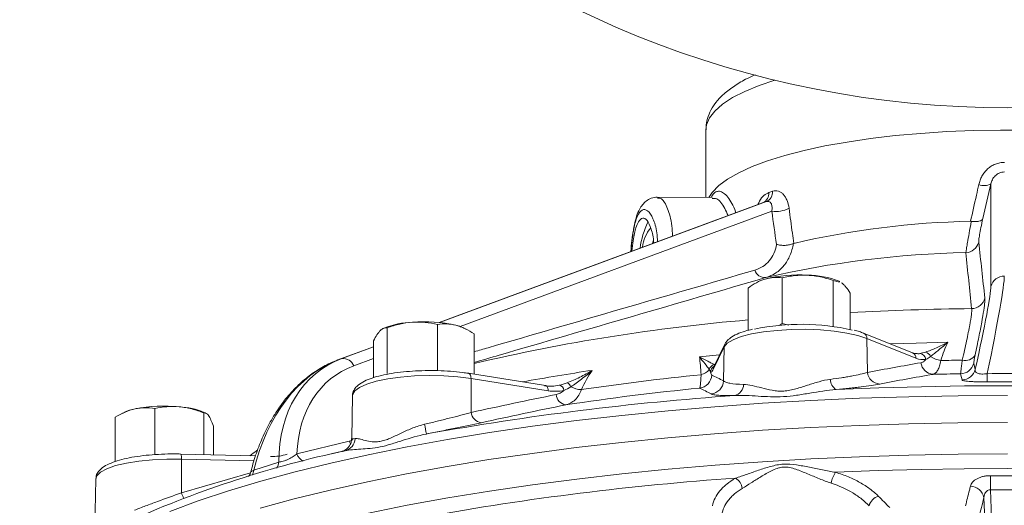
# Model space of a CAD drawing. Header units: millimetres. Extents: x 68 to 359, y -273 to 657.
# Tile 5 of 13: x 71 to 213, y 76 to 146. Entities that reach past the tile are written whole.
import ezdxf

# ---------------------------------------------------------------- set-up
doc = ezdxf.new("R2010")
doc.units = ezdxf.units.MM

msp = doc.modelspace()

# ---------------------------------------------------------------- linework, layer by layer
at = {"color": 7, "linetype": 'Continuous', "lineweight": 15}
for p, q in [((169.84, 130.61), (169.84, 120.85)), ((210.95, 108.02), (210.96, 122.8)), ((170.76, 120.85), (162.86, 120.89)), ((170.75, 120.84), (170.76, 120.85)), ((177.98, 120.05), (131.35, 102.81)), ((131.4, 102.81), (178.57, 120.24)), ((177.52, 108.76), (177.35, 108.67)), ((180.83, 102.65), (180.83, 109.25)), ((188.2, 102.28), (188.2, 108.88)), ((188.2, 108.88), (189.11, 108.62)), ((189.15, 108.71), (189.04, 108.76)), ((175.91, 101.68), (175.91, 107.78)), ((190.65, 101.8), (190.65, 107.05)), ((131.12, 95.94), (131.12, 102.54)), ((180.83, 102.65), (180.44, 102.38)), ((181.82, 102.43), (180.83, 102.65)), ((123.4, 102.01), (123.22, 101.92)), ((123.86, 95.44), (123.86, 102.05)), ((135.23, 101.85), (134.91, 102.01)), ((136.41, 95.35), (136.41, 101.16)), ((199.66, 98.44), (192.59, 101.27)), ((121.9, 94.86), (121.9, 100.17)), ((172.56, 99.67), (170.94, 96.32)), ((193.06, 100.5), (193.13, 95.61)), ((200.13, 97.67), (193.06, 100.5)), ((121.9, 99.32), (116.75, 97.41)), ((117.33, 97.6), (121.9, 99.29)), ((172.47, 99.28), (170.85, 95.93)), ((172.47, 99.28), (172.38, 94.39)), ((116.78, 97.43), (116.75, 97.41)), ((117.33, 97.6), (116.78, 97.43)), ((137.21, 97.28), (136.41, 97.05)), ((208.47, 96.92), (208.69, 96.05)), ((146.71, 93.72), (135.58, 95.48)), ((135.95, 94.73), (135.99, 89.85)), ((147.07, 92.97), (135.95, 94.73)), ((118.85, 92.26), (118.74, 86.1)), ((85.94, 89.85), (85.45, 89.61)), ((90.33, 83.81), (90.33, 90.42)), ((97.41, 83.76), (97.41, 89.77)), ((97.76, 89.7), (97.46, 89.85)), ((84.62, 82.76), (84.62, 89.16)), ((98.78, 83.72), (98.78, 87.86)), ((110.83, 83.85), (118.36, 85.69)), ((104.87, 83.57), (94.1, 83.84)), ((117.27, 84.19), (115.85, 83.86)), ((117.27, 84.19), (117.25, 84.19)), ((94.17, 83.12), (94.18, 78.24)), ((81.81, 80.24), (81.68, 72.68)), ((210.9, 78.67), (211.24, 69.63)), ((210.25, 69.42), (209.95, 77.56))]:
    msp.add_line(p, q, dxfattribs=at)
at = {"color": 8, "linetype": 'Continuous', "lineweight": 15}
for p, q in [((178.02, 120.07), (131.35, 102.81)), ((179.34, 118.86), (134.37, 102.23)), ((210.08, 106.32), (210.07, 105.8)), ((121.9, 99.32), (116.78, 97.43)), ((168.9, 97.84), (171.81, 98.13)), ((121.9, 97.62), (119.04, 96.57)), ((104.65, 82.85), (94.17, 83.12)), ((94.18, 78.24), (104.15, 81.13))]:
    msp.add_line(p, q, dxfattribs=at)
at = {"color": 8, "linetype": 'Continuous', "lineweight": 15, "flags": 128}
for points in [[(169.84, 130.61), (169.92, 131.3), (170.34, 132.31), (171.11, 133.31), (172.22, 134.29), (173.68, 135.24), (175.46, 136.14), (177.54, 137.01), (179.79, 137.78)], [(196.44, 99.73), (200.15, 99.85), (204.75, 99.96)], [(135.58, 95.48), (135.62, 95.47), (135.71, 95.42), (135.79, 95.34), (135.86, 95.22), (135.91, 95.08), (135.94, 94.91), (135.95, 94.73)], [(135.95, 94.73), (134.05, 94.97), (132.02, 95.11), (129.92, 95.16), (127.82, 95.1), (125.8, 94.94), (123.94, 94.68), (122.29, 94.34), (120.91, 93.93), (119.86, 93.45), (119.17, 92.94), (118.87, 92.4), (118.85, 92.26)], [(146.71, 93.72), (146.75, 93.71), (146.84, 93.66), (146.92, 93.58), (146.98, 93.46), (147.03, 93.32), (147.06, 93.15), (147.07, 92.97)], [(92.48, 75.56), (96.59, 77.07), (100.98, 78.53), (105.64, 79.93), (110.56, 81.26), (115.72, 82.54), (121.12, 83.74), (126.75, 84.88), (132.58, 85.94), (138.61, 86.93), (144.82, 87.84), (151.19, 88.67), (157.71, 89.42), (164.37, 90.08), (171.14, 90.66), (178.02, 91.16), (184.98, 91.56), (192.01, 91.88), (199.09, 92.1), (206.21, 92.24), (213.34, 92.28)], [(118.36, 85.69), (118.51, 85.41), (118.55, 85.33)], [(121.14, 75.32), (126.76, 76.45), (132.59, 77.51), (138.62, 78.5), (144.83, 79.41), (151.2, 80.24), (157.72, 80.99), (164.38, 81.65), (171.15, 82.23), (178.02, 82.73), (184.98, 83.13), (192.01, 83.45), (199.09, 83.67), (206.21, 83.81), (213.34, 83.85)], [(94.17, 83.12), (92.06, 83.12), (89.99, 83.02), (88.02, 82.83), (86.23, 82.54), (84.68, 82.17), (83.43, 81.73), (82.51, 81.23), (81.97, 80.71), (81.81, 80.24)]]:
    msp.add_lwpolyline(points, dxfattribs=at)
at = {"color": 7, "linetype": 'Continuous', "lineweight": 15, "flags": 128}
for points in [[(170.25, 120.85), (170.72, 121.57), (171.68, 122.55), (172.97, 123.5), (174.58, 124.42), (176.51, 125.3), (178.73, 126.13), (181.23, 126.91), (183.99, 127.62), (186.99, 128.27), (190.2, 128.84), (193.59, 129.34), (197.14, 129.76), (200.83, 130.09), (204.61, 130.34), (208.47, 130.5), (212.36, 130.57), (216.27, 130.54)], [(162.26, 114.59), (162.25, 114.56), (162.12, 114.19)], [(177.52, 108.76), (177.86, 108.9), (178.37, 109.08)], [(193.06, 100.5), (191.75, 100.93), (190.16, 101.29), (188.33, 101.56), (186.35, 101.74), (184.26, 101.83), (182.15, 101.81), (180.1, 101.68), (178.16, 101.47), (176.42, 101.16), (174.94, 100.77), (173.76, 100.32), (172.92, 99.82), (172.47, 99.28)], [(206.79, 94.54), (206.7, 94.88), (206.57, 95.41)], [(188.63, 93.14), (194.77, 93.38), (200.93, 93.55), (207.12, 93.66), (213.32, 93.69), (219.52, 93.66), (225.71, 93.55), (231.88, 93.38), (238.01, 93.14)], [(105.53, 76.02), (110.45, 77.36), (115.63, 78.63), (121.03, 79.84), (126.66, 80.98), (132.5, 82.04), (138.54, 83.03), (144.75, 83.94), (151.13, 84.77), (157.66, 85.52), (164.32, 86.19), (171.1, 86.77), (177.99, 87.26), (184.95, 87.67), (191.99, 87.98), (199.08, 88.21), (206.2, 88.34), (213.34, 88.39)], [(188.54, 81.21), (194.7, 81.45), (200.89, 81.63), (207.11, 81.73), (213.34, 81.77), (219.57, 81.73), (225.78, 81.63), (231.98, 81.45), (238.13, 81.21)], [(210.91, 80.72), (210.91, 80.54), (210.91, 80.32), (210.91, 80.08), (210.9, 79.82), (210.9, 79.54), (210.9, 79.25), (210.9, 78.96), (210.9, 78.67)]]:
    msp.add_lwpolyline(points, dxfattribs=at)
at = {"color": 7, "linetype": 'Continuous', "lineweight": 15}
for centre, radius, start, end in [((213.34, 276.27), 142.5, 96.7918, 83.2082), ((209.96, 124.65), 2.09, 248.6712, 298.2541), ((177.36, 121.5), 1.58, 294.7679, 2.5716), ((177.9, 121.65), 1.55, 295.1908, 3.2271), ((179.92, 122.99), 4.17, 262.0146, 297.266), ((172.06, 112.06), 11.8, 153.7875, 172.8059), ((165.8, 113.16), 5.13, 139.6222, 174.3507), ((210.41, -5.62), 123.05, 91.112, 103.102), ((207.25, 114.88), 2, 272.5473, 345.7851), ((210.03, -26.29), 139.2, 91.105, 103.109), ((178.37, 110.84), 1.56, 197.9177, 273.2022), ((183.18, 89.89), 19.78, 86.1574, 104.0888), ((184.53, 97.52), 12.11, 68.1334, 90.0895), ((212.88, 107.52), 1.99, 89.7057, 165.4495), ((208.14, 106.82), 2, 270.9529, 345.7665), ((127.87, 90.67), 12.19, 91.7949, 111.5397), ((129.17, 81.9), 21.02, 77.3805, 94.5859), ((132.42, 96.77), 5.81, 64.5369, 76.5605), ((183.58, 69.42), 33.13, 77.1545, 101.7031), ((200.62, 97.37), 0.966, 7.3962, 85.0503), ((201.27, 97.54), 1.04, 20.1778, 75.8336), ((207.27, 98.97), 1.65, 254.6662, 328.4017), ((117.52, 96), 1.61, 20.455, 97.0535), ((171.32, 95.74), 1.04, 104.5345, 164.6957), ((202.78, 97.26), 1.93, 187.2928, 264.7615), ((204.12, 100.54), 3.23, 234.5715, 263.1325), ((213.31, -371.5), 468.93, 90.7911, 91.1696), ((206.53, 97.41), 2, 271.1174, 345.9383), ((204.09, -255.4), 352.42, 95.6915, 98.5225), ((168.67, 95.33), 2.01, 277.5441, 356.9298), ((168.76, 97.2), 1.95, 281.2832, 322.7541), ((195.05, 95.86), 1.93, 187.4649, 265.6876), ((213.3, -384.32), 479.78, 90.8035, 91.2777), ((206.75, 96.54), 2, 271.0118, 345.9375), ((313.69, 96.06), 103.27, 180.3448, 181.0086), ((148.52, 92.93), 0.847, 6.1115, 80.3794), ((149.44, 93.19), 0.981, 20.0203, 67.9149), ((170.37, 94.5), 2.01, 276.6806, 356.87), ((173.52, 93.96), 1.76, 285.6101, 357.0292), ((189.51, 94.63), 1.73, 180.4561, 239.5063), ((149.91, 92.6), 1.7, 185.9923, 259.9887), ((203.89, -265.69), 360.73, 95.5606, 98.6534), ((152.06, 96.93), 3.81, 243.3797, 267.0324), ((202.74, -319.46), 412.74, 93.9942, 100.2198), ((88.83, 83.57), 6.92, 101.2961, 114.6807), ((91.73, 68.59), 22.17, 84.4591, 101.0521), ((93.31, 79.75), 10.92, 67.6546, 87.0666), ((137.67, 90.03), 1.69, 186.102, 261.1874), ((110.67, 84.09), 19.02, 7.9668, 12.2807), ((117.3, 86.17), 1.93, 283.9927, 356.8059), ((149.9, -67.08), 154.76, 101.9838, 113.9863), ((191.76, 78.99), 3.91, 145.3124, 170.319), ((202.75, -331.36), 412.72, 93.9779, 100.2316), ((172.97, 78.56), 2.14, 8.869, 57.44), ((207.92, 77.13), 2.07, 12.0021, 87.7311), ((195.33, 75.86), 2.01, 107.9166, 165.6799)]:
    msp.add_arc(centre, radius, start, end, dxfattribs=at)
at = {"color": 8, "linetype": 'Continuous', "lineweight": 15}
for centre, radius, start, end in [((213.14, -315.93), 420.78, 90.6763, 93.0636), ((198.61, -166.78), 270.91, 94.8065, 103.2736), ((192.25, 100.54), 0.809, 357.362, 65.1792), ((173.39, 99.27), 0.924, 154.233, 179.0421), ((199.32, 97.7), 0.809, 357.3635, 65.1466), ((195.51, -188.93), 287.93, 98.3995, 100.4285), ((171.52, 95.6), 1.01, 121.008, 176.8447), ((171.77, 95.92), 0.924, 154.2078, 179.0421), ((92.24, 83.29), 1.94, 354.9447, 16.6392), ((112.72, 84.62), 2.04, 202.2021, 241.0339), ((106.47, 82.88), 1.77, 322.4523, 353.9121), ((102.8, 81.71), 1.82, 329.9791, 354.0955), ((101.58, 80.71), 7.8, 198.4788, 204.5681)]:
    msp.add_arc(centre, radius, start, end, dxfattribs=at)
at = {"color": 7, "linetype": 'Continuous', "lineweight": 15}
for centre, major_axis, ratio, start_param, end_param in [((208.25, 119.81), (45.43, 194.57), 0.009777, 4.70428, 4.730026), ((213.43, 133.14), (44.93, 15.83), 0.019543, 3.797981, 3.817452), ((216.09, 120.79), (-26.76, 185.57), 0.195505, 1.553015, 1.578761), ((207.4, 85.88), (5.41, 24), 0.037656, 5.130204, 6.11714), ((205.46, 86.36), (5.41, 22), 0.040716, 5.178745, 6.118667), ((121.29, 73.67), (-0.02, 24.57), 0.716008, 0.258165, 1.245102), ((128.68, 76.07), (-14.59, 19.8), 0.723766, 6.077287, 7.064223), ((129.73, 76.92), (-13.86, 17.89), 0.718045, 6.060823, 7.000745)]:
    msp.add_ellipse(centre, major_axis=major_axis, ratio=ratio, start_param=start_param, end_param=end_param, dxfattribs=at)
for points, knots in [([(177, 138.55), (176.6, 138.37), (175.49, 137.88), (173.96, 136.97), (172.47, 135.86), (171.34, 134.68), (170.54, 133.5), (170.05, 132.26), (169.82, 131.28), (169.86, 130.74), (169.87, 130.62)], [0, 0, 0, 0, 0.099392, 0.273068, 0.45031, 0.598394, 0.730452, 0.851857, 0.968073, 1, 1, 1, 1]), ([(209.2, 122.7), (209.25, 122.91), (209.31, 123.12), (209.47, 123.52), (209.56, 123.72), (209.77, 124.1), (209.89, 124.29), (210.17, 124.63), (210.32, 124.8), (210.64, 125.1), (210.82, 125.23), (211.2, 125.47), (211.39, 125.57), (211.81, 125.74), (212.03, 125.8), (212.47, 125.89), (212.69, 125.91), (212.92, 125.91)], [0, 0, 0, 0, 0.125, 0.125, 0.25, 0.25, 0.375, 0.375, 0.5, 0.5, 0.625, 0.625, 0.75, 0.75, 0.875, 0.875, 1, 1, 1, 1]), ([(212.9, 124.52), (212.77, 124.52), (212.64, 124.51), (212.4, 124.46), (212.27, 124.42), (212.05, 124.32), (211.94, 124.26), (211.74, 124.12), (211.65, 124.04), (211.41, 123.8), (211.27, 123.61), (211.07, 123.21), (211, 123.01), (210.96, 122.8)], [0, 0, 0, 0, 0.125, 0.125, 0.25, 0.25, 0.375, 0.375, 0.5, 0.5, 0.75, 0.75, 1, 1, 1, 1]), ([(208.02, 117.41), (208.3, 118.66), (208.58, 119.92), (208.86, 121.17), (208.98, 121.68), (209.09, 122.19), (209.2, 122.7)], [0, 0, 0, 0, 0.004000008, 0.004000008, 0.004000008, 0.00561994, 0.00561994, 0.00561994, 0.00561994]), ([(162.86, 120.86), (162.78, 120.87), (162.4, 120.91), (161.74, 120.68), (161.05, 120.23), (160.53, 119.63), (160.09, 118.87), (159.73, 117.87), (159.43, 116.59), (159.21, 115.08), (159.07, 113.86), (159.02, 113.16), (159.02, 113.04)], [0, 0, 0, 0, 0.025337, 0.118194, 0.204858, 0.293624, 0.399058, 0.534572, 0.679453, 0.828807, 0.972588, 1, 1, 1, 1]), ([(179.46, 121.74), (179.6, 121.78), (179.74, 121.81), (180.02, 121.81), (180.16, 121.79), (180.43, 121.71), (180.56, 121.65), (180.8, 121.49), (180.91, 121.39), (181.13, 121.15), (181.22, 121.02), (181.4, 120.73), (181.48, 120.57), (181.68, 120.06), (181.78, 119.69), (181.83, 119.28)], [0, 0, 0, 0, 0.125, 0.125, 0.25, 0.25, 0.375, 0.375, 0.5, 0.5, 0.625, 0.625, 0.75, 0.75, 1, 1, 1, 1]), ([(178.01, 120.06), (178.01, 120.06), (178.02, 120.07), (177.99, 120.06), (177.96, 120.05)], [0, 0, 0, 0, 0.017767, 1, 1, 1, 1]), ([(179.34, 118.86), (179.38, 119.07), (179.39, 119.26), (179.37, 119.63), (179.34, 119.8), (179.25, 120), (179.21, 120.06), (179.11, 120.16), (179.06, 120.21), (178.94, 120.26), (178.87, 120.28), (178.72, 120.28), (178.65, 120.27), (178.57, 120.24)], [0, 0, 0, 0, 0.25, 0.25, 0.5, 0.5, 0.625, 0.625, 0.75, 0.75, 0.875, 0.875, 1, 1, 1, 1]), ([(160.11, 117.35), (160.31, 117.58), (160.7, 118.06), (161.39, 117.64), (161.95, 116.36), (162.28, 115.11), (162.31, 114.28), (162.31, 114.26)], [0, 0, 0, 0, 0.248105, 0.496181, 0.745123, 0.994925, 1, 1, 1, 1]), ([(181.83, 119.28), (181.99, 118.08), (182.15, 116.88), (182.32, 115.68), (182.38, 115.2), (182.45, 114.71), (182.52, 114.23)], [0, 0, 0, 0, 0.004000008, 0.004000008, 0.004000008, 0.00561994, 0.00561994, 0.00561994, 0.00561994]), ([(159.17, 113.1), (159.22, 113.61), (159.36, 114.96), (159.68, 116.43), (159.98, 117.08), (160.11, 117.35)], [0, 0, 0, 0, 0.268966, 0.699074, 1, 1, 1, 1]), ([(207.34, 112.88), (207.35, 112.97), (207.38, 113.14), (207.43, 113.5), (207.46, 113.64), (207.51, 113.97), (207.54, 114.14), (207.64, 114.72), (207.72, 115.18), (207.91, 116.21), (208.01, 116.78), (208.12, 117.4)], [0, 0, 0, 0, 0.25, 0.25, 0.375, 0.375, 0.5, 0.5, 0.75, 0.75, 1, 1, 1, 1]), ([(208.12, 117.4), (208.33, 117.37), (208.53, 117.36), (208.91, 117.37), (209.08, 117.39), (209.38, 117.46), (209.51, 117.51), (209.69, 117.63), (209.76, 117.71), (209.79, 117.79)], [0, 0, 0, 0, 0.25, 0.25, 0.5, 0.5, 0.75, 0.75, 1, 1, 1, 1]), ([(209.79, 117.79), (209.68, 117.33), (209.59, 116.9), (209.44, 116.12), (209.37, 115.78), (209.27, 115.19), (209.23, 114.95), (209.19, 114.58), (209.18, 114.46), (209.19, 114.39)], [0, 0, 0, 0, 0.25, 0.25, 0.5, 0.5, 0.75, 0.75, 1, 1, 1, 1]), ([(176.88, 110.36), (177.3, 110.48), (177.68, 110.66), (178.38, 111.1), (178.7, 111.38), (179.24, 112.02), (179.46, 112.38), (179.82, 113.18), (179.95, 113.62), (180.03, 114.08)], [0, 0, 0, 0, 0.25, 0.25, 0.5, 0.5, 0.75, 0.75, 1, 1, 1, 1]), ([(182.44, 114.2), (182.35, 113.58), (182.19, 113.01), (181.73, 111.94), (181.44, 111.46), (180.93, 110.82), (180.75, 110.63), (180.35, 110.26), (180.13, 110.1), (179.47, 109.66), (178.98, 109.44), (178.45, 109.28)], [0, 0, 0, 0, 0.25, 0.25, 0.5, 0.5, 0.625, 0.625, 0.75, 0.75, 1, 1, 1, 1]), ([(182.44, 114.2), (182.28, 114.13), (182.1, 114.07), (181.7, 113.98), (181.49, 113.95), (181.06, 113.93), (180.84, 113.93), (180.41, 113.98), (180.21, 114.03), (180.03, 114.08)], [0, 0, 0, 0, 0.25, 0.25, 0.5, 0.5, 0.75, 0.75, 1, 1, 1, 1]), ([(209.19, 114.39), (209.34, 113.07), (209.49, 111.72), (209.79, 109.03), (209.93, 107.68), (210.08, 106.32)], [0, 0, 0, 0, 0.5, 0.5, 1, 1, 1, 1]), ([(208.17, 104.82), (208.03, 106.17), (207.89, 107.52), (207.61, 110.21), (207.47, 111.56), (207.34, 112.88)], [0, 0, 0, 0, 0.5, 0.5, 1, 1, 1, 1]), ([(180.83, 109.25), (181.43, 109.39), (182.04, 109.5), (183.26, 109.64), (183.88, 109.66), (184.51, 109.63)], [0, 0, 0, 0, 0.5, 0.5, 1, 1, 1, 1]), ([(184.51, 109.63), (184.82, 109.61), (185.14, 109.58), (185.76, 109.5), (186.07, 109.45), (186.99, 109.26), (187.59, 109.09), (188.2, 108.88)], [0, 0, 0, 0, 0.25, 0.25, 0.5, 0.5, 1, 1, 1, 1]), ([(178.45, 109.28), (165.65, 105.56), (151.63, 101.49), (137.62, 97.4), (136.41, 97.05)], [0, 0, 0, 0, 0.9138637, 1, 1, 1, 1]), ([(178.37, 109.08), (177.95, 108.95), (177.53, 108.77), (176.71, 108.33), (176.31, 108.07), (175.91, 107.78)], [0, 0, 0, 0, 0.5, 0.5, 1, 1, 1, 1]), ([(180.83, 109.25), (180.43, 109.3), (180.02, 109.32), (179.2, 109.27), (178.78, 109.2), (178.37, 109.08)], [0, 0, 0, 0, 0.5, 0.5, 1, 1, 1, 1]), ([(189.42, 108.53), (189.53, 108.45), (189.63, 108.36), (189.84, 108.15), (189.94, 108.04), (190.25, 107.66), (190.45, 107.37), (190.65, 107.05)], [0, 0, 0, 0, 0.25, 0.25, 0.5, 0.5, 1, 1, 1, 1]), ([(210.07, 105.8), (210.07, 105.77), (210.06, 105.54), (209.93, 104.6), (209.65, 102.94), (209.23, 100.76), (208.86, 99), (208.67, 98.11)], [0, 0, 0, 0, 0.024073, 0.264564, 0.512193, 0.752632, 1, 1, 1, 1]), ([(206.83, 97.38), (207.07, 98.4), (207.27, 99.32), (207.54, 100.58), (207.62, 100.98), (207.73, 101.54), (207.77, 101.72), (207.83, 102.07), (207.86, 102.24), (208.01, 103.03), (208.09, 103.56), (208.16, 104.17), (208.18, 104.34), (208.19, 104.63), (208.19, 104.74), (208.17, 104.82)], [0, 0, 0, 0, 0.25, 0.25, 0.375, 0.375, 0.4375, 0.4375, 0.5, 0.5, 0.75, 0.75, 0.875, 0.875, 1, 1, 1, 1]), ([(123.86, 102.05), (124.46, 102.26), (125.06, 102.44), (126.26, 102.72), (126.87, 102.81), (127.49, 102.85)], [0, 0, 0, 0, 0.5, 0.5, 1, 1, 1, 1]), ([(127.49, 102.85), (127.8, 102.88), (128.11, 102.88), (128.72, 102.87), (129.02, 102.86), (129.93, 102.77), (130.53, 102.67), (131.12, 102.54)], [0, 0, 0, 0, 0.25, 0.25, 0.5, 0.5, 1, 1, 1, 1]), ([(131.12, 102.54), (131.55, 102.6), (131.99, 102.63), (132.87, 102.59), (133.31, 102.53), (133.77, 102.41)], [0, 0, 0, 0, 0.5, 0.5, 1, 1, 1, 1]), ([(133.77, 102.41), (133.99, 102.36), (134.22, 102.28), (134.66, 102.12), (134.88, 102.02), (135.54, 101.7), (135.98, 101.45), (136.41, 101.16)], [0, 0, 0, 0, 0.25, 0.25, 0.5, 0.5, 1, 1, 1, 1]), ([(122.88, 101.67), (122.71, 101.51), (122.55, 101.3), (122.22, 100.79), (122.06, 100.49), (121.9, 100.17)], [0, 0, 0, 0, 0.5, 0.5, 1, 1, 1, 1]), ([(123.86, 102.05), (123.7, 102.06), (123.54, 102.05), (123.21, 101.93), (123.05, 101.83), (122.88, 101.67)], [0, 0, 0, 0, 0.5, 0.5, 1, 1, 1, 1]), ([(176.55, 101.84), (176.19, 101.75), (175.36, 101.55), (174.29, 101.15), (173.41, 100.66), (172.85, 100.17), (172.63, 99.8), (172.56, 99.67)], [0, 0, 0, 0, 0.183415, 0.430367, 0.685948, 0.885068, 1, 1, 1, 1]), ([(192.59, 101.27), (192.39, 101.35), (191.98, 101.51), (191.48, 101.63), (191.22, 101.7)], [0, 0, 0, 0, 0.476645, 1, 1, 1, 1]), ([(201.53, 98.55), (201.76, 98.63), (202.02, 98.72), (202.54, 98.93), (202.81, 99.04), (203.62, 99.4), (204.18, 99.67), (204.75, 99.96)], [0, 0, 0, 0, 0.25, 0.25, 0.5, 0.5, 1, 1, 1, 1]), ([(202.25, 97.9), (202.62, 98.19), (203.03, 98.52), (203.87, 99.22), (204.31, 99.58), (204.75, 99.96)], [0, 0, 0, 0, 0.5, 0.5, 1, 1, 1, 1]), ([(200.33, 98.33), (200.22, 98.32), (200.02, 98.3), (199.77, 98.41), (199.66, 98.46)], [0, 0, 0, 0, 0.569974, 1, 1, 1, 1]), ([(208.67, 98.11), (208.64, 97.94), (208.61, 97.79), (208.55, 97.51), (208.53, 97.39), (208.5, 97.19), (208.48, 97.1), (208.47, 96.98), (208.47, 96.94), (208.47, 96.92)], [0, 0, 0, 0, 0.25, 0.25, 0.5, 0.5, 0.75, 0.75, 1, 1, 1, 1]), ([(116.75, 97.41), (116.38, 97.27), (115.35, 96.86), (113.71, 95.95), (111.9, 94.61), (110.21, 93), (108.66, 91.14), (107.28, 89.05), (106.07, 86.76), (105.07, 84.33), (104.47, 82.42), (104.21, 81.34), (104.15, 81.12)], [0, 0, 0, 0, 0.062376, 0.173598, 0.285494, 0.398425, 0.512349, 0.627158, 0.742735, 0.85898, 0.970029, 1, 1, 1, 1]), ([(171.06, 96.75), (170.94, 96.81), (170.79, 96.88), (170.47, 97.03), (170.3, 97.12), (169.74, 97.4), (169.33, 97.61), (168.9, 97.84)], [0, 0, 0, 0, 0.25, 0.25, 0.5, 0.5, 1, 1, 1, 1]), ([(170.32, 96.02), (170.16, 96.27), (169.94, 96.57), (169.46, 97.18), (169.19, 97.51), (168.9, 97.84)], [0, 0, 0, 0, 0.5, 0.5, 1, 1, 1, 1]), ([(200.86, 97.01), (201, 97.03), (201.13, 97.09), (201.37, 97.25), (201.48, 97.35), (201.58, 97.49)], [0, 0, 0, 0, 0.5, 0.5, 1, 1, 1, 1]), ([(203.73, 97.33), (203.69, 97.04), (203.62, 96.78), (203.47, 96.32), (203.39, 96.12), (203.19, 95.78), (203.08, 95.64), (202.85, 95.43), (202.73, 95.37), (202.6, 95.33)], [0, 0, 0, 0, 0.25, 0.25, 0.5, 0.5, 0.75, 0.75, 1, 1, 1, 1]), ([(206.57, 95.41), (206.57, 95.44), (206.58, 95.5), (206.61, 95.71), (206.63, 95.85), (206.67, 96.18), (206.7, 96.38), (206.76, 96.84), (206.79, 97.1), (206.83, 97.38)], [0, 0, 0, 0, 0.25, 0.25, 0.5, 0.5, 0.75, 0.75, 1, 1, 1, 1]), ([(135.58, 95.48), (135.3, 95.52), (134.48, 95.64), (133.01, 95.79), (131.18, 95.88), (129.33, 95.89), (127.5, 95.81), (125.74, 95.65), (124.11, 95.42), (122.63, 95.1), (121.34, 94.71), (120.27, 94.23), (119.5, 93.7), (119.03, 93.06), (118.82, 92.55), (118.86, 92.29), (118.87, 92.27)], [0, 0, 0, 0, 0.042877, 0.124911, 0.206638, 0.288178, 0.369711, 0.451353, 0.53329, 0.615805, 0.699392, 0.785046, 0.874774, 0.936587, 0.993283, 1, 1, 1, 1]), ([(149.8, 94.1), (150.11, 94.21), (150.42, 94.34), (151.03, 94.61), (151.34, 94.76), (152.26, 95.22), (152.86, 95.55), (153.45, 95.91)], [0, 0, 0, 0, 0.25, 0.25, 0.5, 0.5, 1, 1, 1, 1]), ([(150.36, 93.53), (150.87, 93.87), (151.39, 94.25), (152.43, 95.06), (152.94, 95.48), (153.45, 95.91)], [0, 0, 0, 0, 0.5, 0.5, 1, 1, 1, 1]), ([(168.93, 93.34), (168.95, 93.37), (168.97, 93.43), (169, 93.58), (169.01, 93.63), (169.03, 93.76), (169.04, 93.84), (169.07, 94.09), (169.09, 94.28), (169.12, 94.74), (169.13, 95), (169.14, 95.28)], [0, 0, 0, 0, 0.25, 0.25, 0.375, 0.375, 0.5, 0.5, 0.75, 0.75, 1, 1, 1, 1]), ([(170.52, 95.66), (170.54, 95.53), (170.56, 95.42), (170.61, 95.28), (170.64, 95.24), (170.67, 95.23)], [0, 0, 0, 0, 0.5, 0.5, 1, 1, 1, 1]), ([(170.95, 96.35), (170.93, 96.32), (170.92, 96.28), (170.93, 96.3), (170.93, 96.3)], [0, 0, 0, 0, 0.73855, 1, 1, 1, 1]), ([(187.78, 94.61), (188.35, 94.69), (188.88, 94.76), (189.65, 94.88), (189.9, 94.92), (190.38, 95), (190.62, 95.05), (191.75, 95.26), (192.51, 95.43), (193.13, 95.61)], [0, 0, 0, 0, 0.25, 0.25, 0.375, 0.375, 0.5, 0.5, 1, 1, 1, 1]), ([(208.69, 96.05), (208.68, 95.94), (208.69, 95.84), (208.76, 95.69), (208.8, 95.65), (208.89, 95.57), (208.95, 95.53), (209.1, 95.46), (209.18, 95.44), (209.38, 95.4), (209.5, 95.38), (209.74, 95.37), (209.88, 95.38), (210.15, 95.4), (210.29, 95.41), (210.42, 95.43)], [0, 0, 0, 0, 0.25, 0.25, 0.375, 0.375, 0.5, 0.5, 0.625, 0.625, 0.75, 0.75, 0.875, 0.875, 1, 1, 1, 1]), ([(146.55, 93.7), (146.91, 93.65), (147.27, 93.63), (147.97, 93.65), (148.32, 93.69), (148.66, 93.76)], [0, 0, 0, 0, 0.5, 0.5, 1, 1, 1, 1]), ([(172.38, 94.39), (172.45, 94.32), (172.56, 94.26), (172.79, 94.17), (172.88, 94.15), (173.08, 94.1), (173.19, 94.07), (173.8, 93.96), (174.45, 93.91), (175.27, 93.87)], [0, 0, 0, 0, 0.25, 0.25, 0.375, 0.375, 0.5, 0.5, 1, 1, 1, 1]), ([(175.27, 93.87), (175.66, 93.86), (176.08, 93.8), (176.95, 93.62), (177.42, 93.5), (178.37, 93.26), (178.87, 93.13), (179.67, 92.99), (179.94, 92.95), (180.5, 92.91), (180.79, 92.91), (181.36, 92.94), (181.66, 92.98), (182.25, 93.09), (182.53, 93.16), (183.39, 93.4), (183.95, 93.59), (185.06, 93.95), (185.61, 94.13), (186.7, 94.42), (187.24, 94.54), (187.78, 94.61)], [0, 0, 0, 0, 0.125, 0.125, 0.25, 0.25, 0.375, 0.375, 0.4375, 0.4375, 0.5, 0.5, 0.5625, 0.5625, 0.625, 0.625, 0.75, 0.75, 0.875, 0.875, 1, 1, 1, 1]), ([(194.9, 93.94), (194.17, 93.8), (193.27, 93.66), (191.95, 93.5), (191.67, 93.46), (191.1, 93.4), (190.81, 93.36), (189.92, 93.27), (189.29, 93.2), (188.63, 93.14)], [0, 0, 0, 0, 0.5, 0.5, 0.625, 0.625, 0.75, 0.75, 1, 1, 1, 1]), ([(210.44, 94.24), (210.19, 94.24), (209.94, 94.24), (209.45, 94.24), (209.21, 94.25), (208.76, 94.26), (208.54, 94.27), (208.14, 94.29), (207.96, 94.3), (207.63, 94.33), (207.48, 94.34), (207.23, 94.38), (207.13, 94.4), (206.96, 94.43), (206.9, 94.45), (206.82, 94.49), (206.79, 94.52), (206.79, 94.54)], [0, 0, 0, 0, 0.125, 0.125, 0.25, 0.25, 0.375, 0.375, 0.5, 0.5, 0.625, 0.625, 0.75, 0.75, 0.875, 0.875, 1, 1, 1, 1]), ([(148.22, 92.43), (148.43, 92.47), (148.64, 92.54), (149.03, 92.74), (149.2, 92.87), (149.36, 93.02)], [0, 0, 0, 0, 0.5, 0.5, 1, 1, 1, 1]), ([(151.87, 93.13), (151.76, 92.83), (151.64, 92.56), (151.34, 92.08), (151.16, 91.85), (150.77, 91.48), (150.56, 91.33), (150.11, 91.08), (149.86, 90.99), (149.61, 90.94)], [0, 0, 0, 0, 0.25, 0.25, 0.5, 0.5, 0.75, 0.75, 1, 1, 1, 1]), ([(173.99, 92.27), (173.51, 92.27), (173.08, 92.27), (172.32, 92.28), (171.99, 92.3), (171.56, 92.33), (171.43, 92.34), (171.19, 92.36), (171.09, 92.38), (170.82, 92.42), (170.68, 92.46), (170.61, 92.5)], [0, 0, 0, 0, 0.25, 0.25, 0.5, 0.5, 0.625, 0.625, 0.75, 0.75, 1, 1, 1, 1]), ([(188.63, 93.14), (187.36, 93.05), (186.09, 92.84), (184.19, 92.52), (183.55, 92.41), (182.29, 92.23), (181.65, 92.15), (180.4, 92.08), (179.78, 92.08), (178.56, 92.12), (177.96, 92.15), (176.79, 92.22), (176.21, 92.26), (175.08, 92.29), (174.53, 92.3), (173.99, 92.27)], [0, 0, 0, 0, 0.25, 0.25, 0.375, 0.375, 0.5, 0.5, 0.625, 0.625, 0.75, 0.75, 0.875, 0.875, 1, 1, 1, 1]), ([(84.62, 89.16), (85.09, 89.43), (85.56, 89.68), (86.51, 90.08), (86.99, 90.24), (87.48, 90.35)], [0, 0, 0, 0, 0.5, 0.5, 1, 1, 1, 1]), ([(87.48, 90.35), (87.72, 90.4), (87.96, 90.44), (88.44, 90.5), (88.68, 90.51), (89.39, 90.52), (89.86, 90.49), (90.33, 90.42)], [0, 0, 0, 0, 0.25, 0.25, 0.5, 0.5, 1, 1, 1, 1]), ([(90.33, 90.42), (90.91, 90.54), (91.49, 90.62), (92.67, 90.71), (93.26, 90.71), (93.87, 90.66)], [0, 0, 0, 0, 0.5, 0.5, 1, 1, 1, 1]), ([(93.87, 90.66), (94.17, 90.63), (94.47, 90.59), (95.07, 90.48), (95.36, 90.42), (96.25, 90.19), (96.83, 89.99), (97.41, 89.77)], [0, 0, 0, 0, 0.25, 0.25, 0.5, 0.5, 1, 1, 1, 1]), ([(97.41, 89.77), (97.52, 89.79), (97.63, 89.77), (97.86, 89.65), (97.98, 89.54), (98.09, 89.38)], [0, 0, 0, 0, 0.5, 0.5, 1, 1, 1, 1]), ([(129.26, 88.14), (129.86, 88.28), (130.46, 88.42), (131.35, 88.64), (131.64, 88.71), (132.23, 88.86), (132.52, 88.93), (133.95, 89.29), (135.01, 89.57), (135.99, 89.85)], [0, 0, 0, 0, 0.25, 0.25, 0.375, 0.375, 0.5, 0.5, 1, 1, 1, 1]), ([(98.09, 89.38), (98.21, 89.22), (98.32, 89), (98.55, 88.48), (98.67, 88.19), (98.78, 87.86)], [0, 0, 0, 0, 0.5, 0.5, 1, 1, 1, 1]), ([(119.22, 86.07), (119.39, 86.08), (119.6, 86.06), (120.08, 85.96), (120.36, 85.88), (120.97, 85.74), (121.31, 85.66), (121.89, 85.6), (122.1, 85.59), (122.53, 85.61), (122.75, 85.63), (123.21, 85.73), (123.45, 85.8), (123.94, 85.97), (124.19, 86.07), (124.94, 86.41), (125.44, 86.66), (126.49, 87.15), (127.02, 87.39), (128.12, 87.82), (128.68, 88), (129.26, 88.14)], [0, 0, 0, 0, 0.125, 0.125, 0.25, 0.25, 0.375, 0.375, 0.4375, 0.4375, 0.5, 0.5, 0.5625, 0.5625, 0.625, 0.625, 0.75, 0.75, 0.875, 0.875, 1, 1, 1, 1]), ([(137.41, 88.36), (136.25, 88.11), (135, 87.85), (133.32, 87.51), (132.98, 87.43), (132.3, 87.29), (131.95, 87.22), (130.92, 87.01), (130.22, 86.87), (129.51, 86.73)], [0, 0, 0, 0, 0.5, 0.5, 0.625, 0.625, 0.75, 0.75, 1, 1, 1, 1]), ([(129.51, 86.73), (128.29, 86.49), (127.14, 86.14), (125.47, 85.61), (124.92, 85.43), (123.86, 85.11), (123.34, 84.96), (122.34, 84.76), (121.85, 84.69), (120.92, 84.6), (120.47, 84.58), (119.63, 84.53), (119.22, 84.5), (118.46, 84.43), (118.1, 84.38), (117.77, 84.3)], [0, 0, 0, 0, 0.25, 0.25, 0.375, 0.375, 0.5, 0.5, 0.625, 0.625, 0.75, 0.75, 0.875, 0.875, 1, 1, 1, 1]), ([(118.72, 86.1), (118.71, 85.94), (118.71, 85.59), (118.49, 85.12), (118.21, 84.74), (117.92, 84.49), (117.65, 84.33), (117.45, 84.25), (117.33, 84.21), (117.29, 84.2), (117.26, 84.19), (117.26, 84.19), (117.25, 84.19)], [0, 0, 0, 0, 0.181196, 0.385562, 0.557811, 0.702151, 0.81815, 0.90271, 0.940138, 0.96362, 0.986394, 1, 1, 1, 1]), ([(94.1, 83.84), (93.77, 83.85), (92.84, 83.87), (91.29, 83.83), (89.49, 83.71), (87.79, 83.51), (86.24, 83.23), (84.87, 82.87), (83.69, 82.44), (82.81, 81.95), (82.21, 81.38), (81.86, 80.79), (81.85, 80.39), (81.84, 80.22)], [0, 0, 0, 0, 0.053915, 0.156658, 0.259569, 0.362734, 0.466446, 0.571177, 0.67783, 0.788285, 0.876774, 0.950781, 1, 1, 1, 1]), ([(105.13, 84.36), (105.09, 84.34), (104.71, 84.1), (104.37, 83.83), (104.06, 83.59)], [0, 0, 0, 0, 0.10263, 1, 1, 1, 1]), ([(108.23, 82.69), (108.39, 82.7), (108.61, 82.74), (108.98, 82.85), (109.11, 82.89), (109.36, 82.99), (109.49, 83.05), (109.74, 83.16), (109.86, 83.22), (110.08, 83.34), (110.19, 83.41), (110.5, 83.6), (110.67, 83.72), (110.83, 83.85)], [0, 0, 0, 0, 0.25, 0.25, 0.375, 0.375, 0.5, 0.5, 0.625, 0.625, 0.75, 0.75, 1, 1, 1, 1]), ([(107.04, 83.47), (107.45, 83.47), (107.85, 83.5), (108.64, 83.61), (109.04, 83.69), (109.43, 83.8)], [0, 0, 0, 0, 0.5, 0.5, 1, 1, 1, 1]), ([(174.12, 80.36), (174.64, 80.53), (175.18, 80.72), (176.28, 81.1), (176.84, 81.3), (177.99, 81.69), (178.57, 81.88), (179.47, 82.13), (179.77, 82.2), (180.38, 82.32), (180.7, 82.36), (181.64, 82.42), (182.27, 82.36), (183.52, 82.18), (184.14, 82.06), (185.39, 81.81), (186.03, 81.68), (187.28, 81.43), (187.91, 81.31), (188.54, 81.21)], [0, 0, 0, 0, 0.125, 0.125, 0.25, 0.25, 0.375, 0.375, 0.4375, 0.4375, 0.5, 0.5, 0.625, 0.625, 0.75, 0.75, 0.875, 0.875, 1, 1, 1, 1]), ([(104.18, 81.31), (104.15, 81.19), (104.09, 80.93), (103.94, 80.72), (103.87, 80.62)], [0, 0, 0, 0, 0.492692, 1, 1, 1, 1]), ([(187.91, 79.64), (187.34, 79.83), (186.78, 80.04), (185.64, 80.5), (185.07, 80.75), (183.94, 81.22), (183.37, 81.46), (182.5, 81.75), (182.21, 81.84), (181.61, 81.95), (181.31, 81.98), (180.86, 81.95), (180.71, 81.93), (180.41, 81.86), (180.26, 81.82), (179.83, 81.68), (179.56, 81.56), (178.77, 81.17), (178.27, 80.87), (177.53, 80.43), (177.29, 80.27), (176.82, 79.98), (176.59, 79.83), (175.92, 79.4), (175.49, 79.13), (175.08, 78.89)], [0, 0, 0, 0, 0.125, 0.125, 0.25, 0.25, 0.375, 0.375, 0.4375, 0.4375, 0.5, 0.5, 0.53125, 0.53125, 0.5625, 0.5625, 0.625, 0.625, 0.75, 0.75, 0.8125, 0.8125, 0.875, 0.875, 1, 1, 1, 1]), ([(188.54, 81.21), (189.19, 81.01), (189.81, 80.79), (190.97, 80.3), (191.53, 80.04), (192.31, 79.6), (192.57, 79.44), (193.05, 79.13), (193.28, 78.97), (193.95, 78.48), (194.35, 78.13), (194.71, 77.77)], [0, 0, 0, 0, 0.25, 0.25, 0.5, 0.5, 0.625, 0.625, 0.75, 0.75, 1, 1, 1, 1]), ([(170.79, 76.36), (170.95, 77.14), (171.3, 77.86), (172, 78.71), (172.16, 78.88), (172.49, 79.2), (172.67, 79.36), (173.23, 79.81), (173.65, 80.1), (174.12, 80.36)], [0, 0, 0, 0, 0.5, 0.5, 0.625, 0.625, 0.75, 0.75, 1, 1, 1, 1]), ([(193.38, 76.36), (193.06, 76.7), (192.71, 77.03), (192.12, 77.5), (191.91, 77.65), (191.48, 77.95), (191.26, 78.1), (190.1, 78.79), (189.06, 79.27), (187.91, 79.64)], [0, 0, 0, 0, 0.25, 0.25, 0.375, 0.375, 0.5, 0.5, 1, 1, 1, 1]), ([(208, 79.2), (208.05, 79.41), (208.16, 79.6), (208.48, 79.97), (208.69, 80.14), (209.09, 80.35), (209.23, 80.41), (209.53, 80.52), (209.69, 80.57), (210.02, 80.65), (210.2, 80.68), (210.55, 80.71), (210.73, 80.72), (210.91, 80.72)], [0, 0, 0, 0, 0.25, 0.25, 0.5, 0.5, 0.625, 0.625, 0.75, 0.75, 0.875, 0.875, 1, 1, 1, 1]), ([(87.38, 75.73), (87.91, 75.94), (88.45, 76.15), (89.29, 76.47), (89.57, 76.57), (90.14, 76.79), (90.43, 76.89), (91.87, 77.43), (93.03, 77.84), (94.18, 78.24)], [0, 0, 0, 0, 0.25, 0.25, 0.375, 0.375, 0.5, 0.5, 1, 1, 1, 1]), ([(175.08, 78.89), (174.66, 78.64), (174.29, 78.37), (173.79, 77.94), (173.63, 77.79), (173.33, 77.49), (173.2, 77.33), (172.57, 76.52), (172.26, 75.84), (172.12, 75.1)], [0, 0, 0, 0, 0.25, 0.25, 0.375, 0.375, 0.5, 0.5, 1, 1, 1, 1]), ([(207.29, 76.37), (207.48, 77.12), (207.67, 77.88), (207.86, 78.63), (207.91, 78.82), (207.95, 79.01), (208, 79.2)], [0, 0, 0, 0, 0.004, 0.004, 0.004, 0.005007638, 0.005007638, 0.005007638, 0.005007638]), ([(210.9, 78.67), (210.82, 78.68), (210.75, 78.67), (210.61, 78.64), (210.54, 78.61), (210.36, 78.51), (210.27, 78.41), (210.12, 78.19), (210.06, 78.07), (209.98, 77.82), (209.96, 77.69), (209.95, 77.56)], [0, 0, 0, 0, 0.125, 0.125, 0.25, 0.25, 0.5, 0.5, 0.75, 0.75, 1, 1, 1, 1])]:
    msp.add_open_spline(points, degree=3, knots=knots, dxfattribs=at)
at = {"color": 8, "linetype": 'Continuous', "lineweight": 15}
for points, knots in [([(162.86, 120.74), (163.05, 120.75), (163.55, 120.77), (164.32, 119.35), (164.91, 117.4), (164.99, 115.77), (165.02, 115.26)], [0, 0, 0, 0, 0.206032, 0.529118, 0.853653, 1, 1, 1, 1]), ([(170.64, 120.89), (170.68, 120.99), (170.86, 121.37), (171.25, 121.68), (171.79, 121.79), (172.38, 121.54), (173, 120.95), (173.58, 120.01), (173.98, 119.22), (174.13, 118.68), (174.14, 118.63)], [0, 0, 0, 0, 0.056812, 0.214493, 0.364875, 0.519705, 0.672606, 0.829834, 0.987095, 1, 1, 1, 1]), ([(177.34, 119.82), (177.42, 119.99), (177.64, 120.52), (178.19, 121.2), (178.69, 121.44), (178.93, 121.57)], [0, 0, 0, 0, 0.193945, 0.598704, 1, 1, 1, 1]), ([(173.04, 118.23), (172.88, 118.58), (172.4, 119.7), (171.54, 120.75), (170.97, 120.71), (170.76, 120.69)], [0, 0, 0, 0, 0.22653, 0.714096, 1, 1, 1, 1]), ([(162.86, 114.46), (162.83, 114.9), (162.76, 116.27), (162.21, 117.91), (161.44, 119.07), (160.61, 119.19), (159.91, 118.28), (159.4, 116.41), (159.13, 114.53), (159.05, 113.29), (159.03, 113.05)], [0, 0, 0, 0, 0.069757, 0.217365, 0.366153, 0.515868, 0.66684, 0.817421, 0.964687, 1, 1, 1, 1]), ([(136.41, 98.59), (137.08, 98.78), (150.56, 102.72), (164.06, 106.64), (176.88, 110.36)], [0, 0, 0, 0, 0.049737, 1, 1, 1, 1]), ([(200.33, 98.32), (200.38, 98.32), (200.51, 98.29), (200.63, 98.31), (200.71, 98.33)], [0, 0, 0, 0, 0.384869, 1, 1, 1, 1]), ([(118.36, 85.69), (118.5, 85.72), (118.69, 85.77), (118.82, 85.9), (118.86, 85.93)], [0, 0, 0, 0, 0.7205662, 1, 1, 1, 1]), ([(118.77, 86.09), (118.77, 86.07), (118.77, 86.03), (119.06, 86.05), (119.22, 86.07)], [0, 0, 0, 0, 0.411964, 1, 1, 1, 1]), ([(117.77, 84.3), (117.57, 84.26), (117.28, 84.2), (117.27, 84.19), (117.27, 84.19)], [0, 0, 0, 0, 0.672145, 1, 1, 1, 1]), ([(104.2, 81.31), (104.2, 81.31), (104.17, 81.28), (104.23, 81.31), (104.35, 81.37), (104.47, 81.44), (104.59, 81.51), (104.61, 81.52)], [0, 0, 0, 0, 0.01852, 0.41123, 0.504824, 0.918182, 1, 1, 1, 1])]:
    msp.add_open_spline(points, degree=3, knots=knots, dxfattribs=at)
at = {"color": 7, "linetype": 'Continuous', "lineweight": 15}
for points in [[(178.93, 121.57), (179.11, 121.62), (179.28, 121.68), (179.46, 121.74)], [(208.12, 117.4), (208.09, 117.41), (208.05, 117.41), (208.02, 117.41)], [(182.52, 114.23), (182.49, 114.22), (182.47, 114.21), (182.44, 114.2)], [(204.75, 99.96), (204.35, 99.16), (204.01, 98.29), (203.73, 97.33)], [(200.71, 98.33), (200.96, 98.37), (201.22, 98.45), (201.53, 98.55)], [(169.14, 95.28), (169.08, 96.22), (169, 97.08), (168.9, 97.84)], [(193.13, 95.61), (195.7, 96.1), (198.28, 96.56), (200.86, 97.01)], [(201.58, 97.49), (201.11, 97.41), (200.63, 97.47), (200.13, 97.67)], [(202.25, 97.9), (202, 97.74), (201.79, 97.59), (201.58, 97.49)], [(153.45, 95.91), (152.83, 95.06), (152.3, 94.13), (151.87, 93.13)], [(170.52, 95.66), (170.47, 95.74), (170.42, 95.87), (170.32, 96.02)], [(170.85, 95.93), (170.73, 95.7), (170.62, 95.6), (170.52, 95.66)], [(170.67, 95.23), (171.24, 94.97), (171.81, 94.68), (172.38, 94.39)], [(202.6, 95.33), (200.03, 94.89), (197.47, 94.42), (194.9, 93.94)], [(210.42, 95.43), (212.36, 95.45), (214.29, 95.45), (216.22, 95.43)], [(148.66, 93.76), (149.04, 93.84), (149.41, 93.96), (149.8, 94.1)], [(216.21, 94.24), (214.28, 94.25), (212.36, 94.25), (210.44, 94.24)], [(135.99, 89.85), (140.07, 90.73), (144.14, 91.59), (148.22, 92.43)], [(149.36, 93.02), (148.62, 92.86), (147.86, 92.85), (147.07, 92.97)], [(150.36, 93.53), (150.02, 93.33), (149.7, 93.15), (149.36, 93.02)], [(170.61, 92.5), (170.05, 92.8), (169.49, 93.08), (168.93, 93.34)], [(149.61, 90.94), (145.54, 90.1), (141.48, 89.24), (137.41, 88.36)], [(104.61, 81.52), (105.82, 81.92), (107.03, 82.31), (108.23, 82.69)], [(210.91, 80.72), (212.54, 80.71), (214.17, 80.71), (215.8, 80.72)], [(215.82, 78.67), (214.18, 78.66), (212.54, 78.66), (210.9, 78.67)], [(194.71, 77.77), (195.26, 77.22), (195.81, 76.67), (196.35, 76.13)], [(209.95, 77.56), (209.71, 76.62), (209.47, 75.67), (209.23, 74.73)]]:
    msp.add_open_spline(points, degree=3, dxfattribs=at)

doc.saveas('drawing.dxf')
